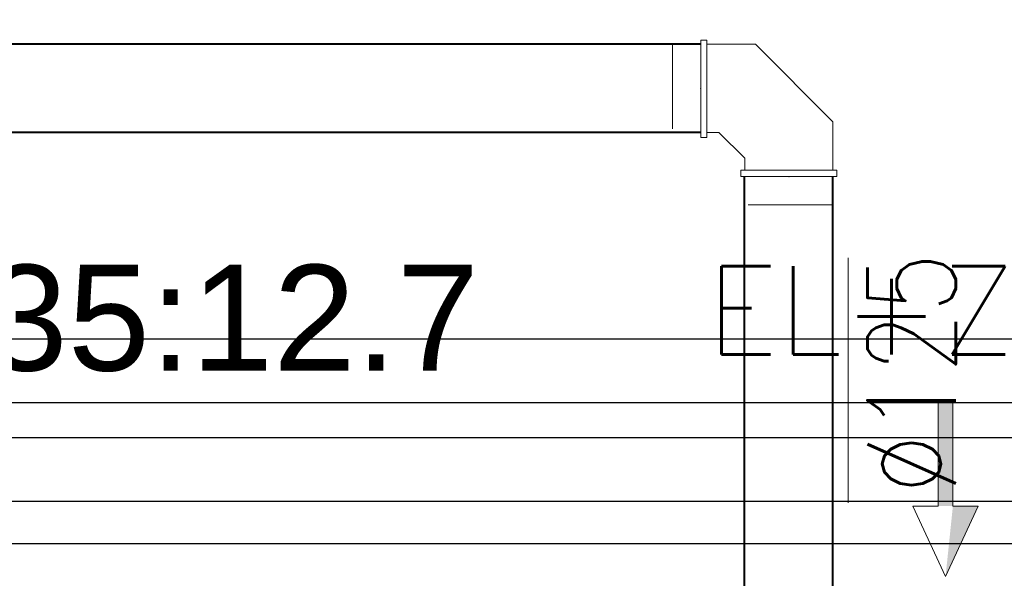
# Model space of a CAD drawing. Header units: millimetres. Extents: x -367720 to -162733, y 309172 to 337444.
# Tile 58 of 256: x -353477 to -352082, y 316370 to 317162. Entities that reach past the tile are written whole.
import ezdxf
from ezdxf.enums import TextEntityAlignment as Align

# ---------------------------------------------------------------- set-up
doc = ezdxf.new("R2010")
doc.units = ezdxf.units.MM
doc.header["$LTSCALE"] = 10
doc.header["$MEASUREMENT"] = 0
doc.linetypes.add('ACAD_ISO03W100', pattern=[30, 12, -18])
doc.layers.get('0').update_dxf_attribs({"color": 255, "lineweight": 13})
doc.layers.add('LATS_PIPE_REFRIGERANT', color=3, linetype='Continuous')
for name, color, linetype, lineweight in [('LATS_PIPE_REFRIGERANT_INDEX', 1, 'Continuous', 0), ('VZ1', 6, 'Continuous', 18), ('vzt-popis', 81, 'Continuous', 20), ('vzt-profese', 241, 'Continuous', 15), ('vzt-přívod', 2, 'Continuous', 40), ('vzt-spiro', 50, 'Continuous', 5), ('vzt-čárkkovaná', 50, 'ACAD_ISO03W100', 9)]:
    doc.layers.add(name, color=color, linetype=linetype, lineweight=lineweight)
doc.styles.add('LATS_ANNO', font='arial.ttf')
doc.styles.add('PITSIMP8', font='pitsimp8')
doc.styles.add('ROMANS', font='ROMANS.shx', dxfattribs={"height": 80})

# ---------------------------------------------------------------- blocks, each defined once
blk = doc.blocks.new('2dluk097')
at = {"color": 0, "linetype": 'ByBlock'}
for p, q in [((-0.0519, 0.5), (-0.0519, -0.1)), ((-0.0519, 0.5), (0.0519, 0.5)), ((0.0519, 0.5), (0.0519, -0.1))]:
    blk.add_line(p, q, dxfattribs=at)
for p, q in [((-0.0519, -0.1), (-0.2309, -0.1)), ((0, -0.5), (-0.2309, -0.1)), ((0, -0.5), (0.2309, -0.1)), ((0.0519, -0.1), (0.2309, -0.1))]:
    blk.add_line(p, q)
for points in [[(-0.0519, 0.5), (0.0519, 0.5), (-0.0519, -0.1), (0.0519, -0.1)], [(-0.2309, -0.1), (0, -0.5), (0.0519, -0.1), (-0.0519, -0.1)], [(-0.0519, -0.1), (0.2309, -0.1), (0, -0.5), (-0.0519, -0.1)]]:
    blk.add_solid(points)
at = {"linetype": 'ByBlock', "style": 'PITSIMP8', "flags": 9}
for tag, p in [('RAUM/GRUPPE', (-0.0579, 0.1606)), ('BEZEICHNUNG', (-0.0579, 0.1806)), ('POS.NR.G-LV', (-0.0579, 0.1406)), ('FABRIKAT', (-0.0579, 0.1206)), ('KENNUNG', (-0.0579, 0.0806)), ('LEISTUNG', (-0.0579, 0.0606)), ('TYP', (-0.0579, 0.1006)), ('VOLUMENSTROM', (-0.0579, 0.0406)), ('DRUCK/-STUFE', (-0.0579, 0.0206)), ('ANSCHLUSS', (-0.0579, 0.0006)), ('TEMPERATUR', (-0.0579, -0.0594)), ('GROESSE', (-0.0579, -0.0194)), ('DN', (-0.0579, -0.0394)), ('SCHUTZART', (-0.0579, -0.0994)), ('DREHZAHL', (-0.0579, -0.0794)), ('SPANNUNG/FREQUENZ', (-0.0579, -0.1194)), ('GEWICHT', (-0.0579, -0.1394)), ('FREI', (-0.0579, -0.1594)), ('FREI', (-0.0579, -0.1794)), ('FREI', (-0.0579, -0.1994))]:
    blk.add_attdef(tag, text='', height=0.01, dxfattribs=at).set_placement(p, align=Align.MIDDLE)
blk = doc.blocks.new('A$C44164CF6')
at = {"layer": 'LATS_PIPE_REFRIGERANT', "ltscale": 5}
for p, q in [((-1347.4, -2210.3), (8037.4, -2210.3)), ((-1580.8, -2350.3), (10047.4, -2350.3)), ((-1707.8, -2440.3), (7887.4, -2440.3)), ((-2062.9, -2500.3), (3787.4, -2500.3))]:
    blk.add_line(p, q, dxfattribs=at)
blk.add_lwpolyline([(-1474.4, -1060.5), (-1474.4, -2300.3), (10137.4, -2300.3), (10137.4, -2750.3), (10376.6, -2750.3), (10376.6, -2633.2)], dxfattribs=at)
at = {"layer": 'LATS_PIPE_REFRIGERANT_INDEX', "ltscale": 5}
blk.add_lwpolyline([(1509.8, -2732.7, 33.3, 33.3, 1), (1509.8, -2766, 33.3, 33.3, 1), (1509.8, -2732.7, 0, 0, 0), (1509.8, -2249.4, 0, 0, 0)], format="xyseb", dxfattribs=at)
at = {"layer": 'vzt-profese', "xscale": -200, "yscale": 250, "zscale": 160}
blk.add_blockref('2dluk097', (2617.4, -2422.2), dxfattribs=at)
at = {"layer": 'LATS_PIPE_REFRIGERANT_INDEX', "color": 7, "style": 'LATS_ANNO'}
blk.add_text('6.35:12.7', height=150, dxfattribs=at).set_placement((1519.5, -2180.3), align=Align.MIDDLE_CENTER)
at = {"layer": 'VZ1', "extrusion": (0, -1, -1.22461e-16), "style": 'ROMANS', "width": 0.8, "flags": 1}
for tag, p in [('MATERIAL', (-2269.1, 3112.5, -14812.2)), ('PRIRUBA', (-2269.1, 3112.5, -14812.2)), ('PRUTOK', (-2269.1, 3112.5, -14812.2)), ('PLOCHA', (-2269.1, 3112.5, -14812.2)), ('OBVOD', (-2269.1, 3112.5, -14812.2)), ('NAZEV', (-2269.1, 3112.5, -14812.2)), ('USEK', (-2269.1, 3112.5, -14812.2)), ('KOTA', (-2269.1, 3112.5, -14812.2)), ('TVAR', (-2269.1, 3112.5, -14812.2)), ('NB2', (-2269.1, 3112.5, -14812.2)), ('NB1', (-2269.1, 3112.5, -14812.2)), ('POS', (-2269.1, 3112.5, -14812.2)), ('DB', (-2269.1, 3112.5, -14812.2)), ('DA', (-2269.1, 3112.5, -14812.2)), ('B2', (-2269.1, 3112.5, -14812.2)), ('A2', (-2269.1, 3112.5, -14812.2)), ('B1', (-2269.1, 3112.5, -14812.2)), ('A1', (-2269.1, 3112.5, -14812.2)), ('LT', (-2269.1, 3112.5, -14812.2)), ('MATERIAL', (99885.3, 3112.5, -14812.2)), ('PRIRUBA', (99885.3, 3112.5, -14812.2)), ('PRUTOK', (99885.3, 3112.5, -14812.2)), ('PLOCHA', (99885.3, 3112.5, -14812.2)), ('OBVOD', (99885.3, 3112.5, -14812.2)), ('NAZEV', (99885.3, 3112.5, -14812.2)), ('USEK', (99885.3, 3112.5, -14812.2)), ('KOTA', (99885.3, 3112.5, -14812.2)), ('TVAR', (99885.3, 3112.5, -14812.2)), ('NB2', (99885.3, 3112.5, -14812.2)), ('NB1', (99885.3, 3112.5, -14812.2)), ('POS', (99885.3, 3112.5, -14812.2)), ('DB', (99885.3, 3112.5, -14812.2)), ('DA', (99885.3, 3112.5, -14812.2)), ('B2', (99885.3, 3112.5, -14812.2)), ('B1', (99885.3, 3112.5, -14812.2)), ('LT', (99885.3, 3112.5, -14812.2)), ('A2', (99885.3, 3112.5, -14812.2)), ('A1', (99885.3, 3112.5, -14812.2))]:
    blk.add_attdef(tag, p, '', height=1, rotation=180, dxfattribs=at)
at = {"layer": 'VZ1', "extrusion": (1.22461e-16, 1, 4.44089e-16), "style": 'ROMANS', "width": 0.8, "flags": 1}
for tag, p in [('MATERIAL', (2269.1, 2852.5, 14812.2)), ('PRIRUBA', (2269.1, 2852.5, 14812.2)), ('IZOLACE', (2269.1, 2852.5, 14812.2)), ('PRUTOK', (2269.1, 2852.5, 14812.2)), ('PLOCHA', (2269.1, 2852.5, 14812.2)), ('NASTCE', (2269.1, 2852.5, 14812.2)), ('OBVOD', (2269.1, 2852.5, 14812.2)), ('NAZEV', (2269.1, 2852.5, 14812.2)), ('USEK', (2269.1, 2852.5, 14812.2)), ('KOTA', (2269.1, 2852.5, 14812.2)), ('TVAR', (2269.1, 2852.5, 14812.2)), ('NB2', (2269.1, 2852.5, 14812.2)), ('NB1', (2269.1, 2852.5, 14812.2)), ('POS', (2269.1, 2852.5, 14812.2)), ('VS', (2269.1, 2852.5, 14812.2)), ('B1', (2269.1, 2852.5, 14812.2)), ('A1', (2269.1, 2852.5, 14812.2)), ('LT', (2269.1, 2852.5, 14812.2)), ('MATERIAL', (-99885.3, 2852.5, 14812.2)), ('PRIRUBA', (-99885.3, 2852.5, 14812.2)), ('IZOLACE', (-99885.3, 2852.5, 14812.2)), ('PRUTOK', (-99885.3, 2852.5, 14812.2)), ('PLOCHA', (-99885.3, 2852.5, 14812.2)), ('NASTCE', (-99885.3, 2852.5, 14812.2)), ('OBVOD', (-99885.3, 2852.5, 14812.2)), ('NAZEV', (-99885.3, 2852.5, 14812.2)), ('USEK', (-99885.3, 2852.5, 14812.2)), ('KOTA', (-99885.3, 2852.5, 14812.2)), ('TVAR', (-99885.3, 2852.5, 14812.2)), ('NB2', (-99885.3, 2852.5, 14812.2)), ('NB1', (-99885.3, 2852.5, 14812.2)), ('POS', (-99885.3, 2852.5, 14812.2)), ('B1', (-99885.3, 2852.5, 14812.2)), ('VS', (-99885.3, 2852.5, 14812.2)), ('LT', (-99885.3, 2852.5, 14812.2)), ('A1', (-99885.3, 2852.5, 14812.2))]:
    blk.add_attdef(tag, p, '', height=1, dxfattribs=at)
at = {"layer": 'vzt-profese', "style": 'ROMANS'}
blk.add_text('EL+ZTI', height=125, rotation=0, dxfattribs=at).set_placement((2278.4, -2232.2))
blk = doc.blocks.new('A$C6A4048C4')
at = {"layer": 'vzt-spiro'}
for p, q in [((-48.9, 130.5), (-48.9, -5.2)), ((-40, 130.5), (-48.9, 130.5)), ((-40, 125.5), (-40, 130.5)), ((-40, 125.5), (-40, -5.2)), ((-40, -5.2), (-48.9, -5.2)), ((-233.3, -53.5), (-95.4, -53.5)), ((-233.3, -53.5), (-233.3, -62.1)), ((-95.4, -53.5), (-95.4, -62.1)), ((-233.3, -62.1), (-95.4, -62.1))]:
    blk.add_line(p, q, dxfattribs=at)
for points in [[(-48.9, 125.2), (-117.7, 125.2), (-227.5, 15.3), (-227.5, -53.5)], [(-48.9, 0.2), (-65.9, 0.2), (-102.5, -36.5), (-102.5, -53.5)]]:
    blk.add_lwpolyline(points, dxfattribs=at)
for p in [(-40, 62.7), (-165, -62.3)]:
    blk.add_point(p, dxfattribs=at)
at = {"layer": 'vzt-čárkkovaná'}
for p, q in [((0, 125.2), (-40, 125.2)), ((0, 125.2), (0, 0)), ((0, 0), (-40, 0)), ((-227.5, -102.3), (-227.5, -62.1)), ((-102.3, -102.3), (-102.3, -62.1)), ((-227.5, -102.3), (-102.5, -102.3))]:
    blk.add_line(p, q, dxfattribs=at)
blk = doc.blocks.new('A$C44067DDB')
at = {"layer": 'vzt-popis'}
blk.add_line((12979.2494, 4204.7958), (12979.2494, 3857.1768), dxfattribs=at)
at = {"layer": 'vzt-přívod'}
for p, q in [((12770.5502, 4507.3146), (6099.3549, 4507.3146)), ((12770.5502, 4507.3146), (6099.3549, 4507.3146)), ((12770.5502, 4382.3146), (11565.0165, 4382.3146)), ((12770.5502, 4382.3146), (11565.0165, 4382.3146)), ((12832.6861, 2943), (12832.6861, 4319.8146)), ((12957.8423, 2943), (12957.8423, 4319.8146))]:
    blk.add_line(p, q, dxfattribs=at)
at = {"layer": 'vzt-přívod', "lineweight": 30, "rotation": 270}
blk.add_blockref('A$C6A4048C4', (12832.6861, 4279.8146), dxfattribs=at)
at = {"layer": 'VZ1', "extrusion": (1.04009e-13, 1, -4.87544e-15), "style": 'ROMANS', "width": 0.8, "flags": 1}
for tag in ['KOTA', 'USEK', 'TVAR', 'POS', 'NB2', 'NB1', 'VS', 'LT', 'D']:
    blk.add_attdef(tag, (-111318.983, 5039.0799, 11669.1415), '', height=1, dxfattribs=at)
at = {"layer": 'VZ1', "extrusion": (1, -3.06152e-16, 0), "style": 'ROMANS', "width": 0.8, "flags": 1}
for tag in ['NB2', 'NB1', 'PRUTOK', 'USEK', 'KOTA', 'NAZEV', 'PRIRUBA2', 'POS', 'MATERIAL', 'PRUMER', 'PLOCHA', 'LT', 'UHEL', 'R', 'D', 'TVAR']:
    blk.add_attdef(tag, (11669.1415, 5039.0799, 111318.983), '', height=1, rotation=90, dxfattribs=at)
at = {"layer": 'VZ1', "extrusion": (-2.71917e-32, 1, -4.44089e-16), "style": 'ROMANS', "width": 0.8, "flags": 1}
for tag, p in [('MATERIAL', (-177204.9859, 2943.2966, 11491.6104)), ('PRIRUBA', (-177204.9859, 2943.2966, 11491.6104)), ('PRUTOK', (-177204.9859, 2943.2966, 11491.6104)), ('PLOCHA', (-177204.9859, 2943.2966, 11491.6104)), ('OBVOD', (-177204.9859, 2943.2966, 11491.6104)), ('NAZEV', (-177204.9859, 2943.2966, 11491.6104)), ('KOTA', (-177204.9859, 2943.2966, 11491.6104)), ('USEK', (-177204.9859, 2943.2966, 11491.6104)), ('TVAR', (-177204.9859, 2943.2966, 11491.6104)), ('NBN', (-177204.9859, 2943.2966, 11491.6104)), ('POS', (-177204.9859, 2943.2966, 11491.6104)), ('NB3', (-177204.9859, 2943.2966, 11491.6104)), ('VS', (-177204.9859, 2943.2966, 11491.6104)), ('LT', (-177204.9859, 2943.2966, 11491.6104)), ('B', (-177204.9859, 2943.2966, 11491.6104)), ('R', (-177204.9859, 2943.2966, 11491.6104)), ('A', (-177204.9859, 2943.2966, 11491.6104)), ('MATERIAL', (-11332.888, 6131.7212, 9501.275)), ('MATERIAL', (-11332.9671, 2943.2966, 9501.275)), ('PRIRUBA', (-11332.888, 6131.7212, 9501.275)), ('PRIRUBA', (-11332.9671, 2943.2966, 9501.275)), ('PRUTOK', (-11332.888, 6131.7212, 9501.275)), ('PRUTOK', (-11332.9671, 2943.2966, 9501.275)), ('PLOCHA', (-11332.888, 6131.7212, 9501.275)), ('PLOCHA', (-11332.9671, 2943.2966, 9501.275)), ('OBVOD', (-11332.888, 6131.7212, 9501.275)), ('OBVOD', (-11332.9671, 2943.2966, 9501.275)), ('NAZEV', (-11332.888, 6131.7212, 9501.275)), ('NAZEV', (-11332.9671, 2943.2966, 9501.275)), ('KOTA', (-11332.888, 6131.7212, 9501.275)), ('USEK', (-11332.888, 6131.7212, 9501.275)), ('KOTA', (-11332.9671, 2943.2966, 9501.275)), ('USEK', (-11332.9671, 2943.2966, 9501.275)), ('TVAR', (-11332.888, 6131.7212, 9501.275)), ('TVAR', (-11332.9671, 2943.2966, 9501.275)), ('NBN', (-11332.888, 6131.7212, 9501.275)), ('NBN', (-11332.9671, 2943.2966, 9501.275)), ('POS', (-11332.888, 6131.7212, 9501.275)), ('NB3', (-11332.888, 6131.7212, 9501.275)), ('POS', (-11332.9671, 2943.2966, 9501.275)), ('NB3', (-11332.9671, 2943.2966, 9501.275)), ('VS', (-11332.888, 6131.7212, 9501.275)), ('LT', (-11332.888, 6131.7212, 9501.275)), ('VS', (-11332.9671, 2943.2966, 9501.275)), ('LT', (-11332.9671, 2943.2966, 9501.275)), ('B', (-11332.888, 6131.7212, 9501.275)), ('R', (-11332.888, 6131.7212, 9501.275)), ('A', (-11332.888, 6131.7212, 9501.275)), ('B', (-11332.9671, 2943.2966, 9501.275)), ('R', (-11332.9671, 2943.2966, 9501.275)), ('A', (-11332.9671, 2943.2966, 9501.275)), ('MATERIAL', (-109446.9123, 2943.2966, 9501.275)), ('PRIRUBA', (-109446.9123, 2943.2966, 9501.275)), ('PRUTOK', (-109446.9123, 2943.2966, 9501.275)), ('PLOCHA', (-109446.9123, 2943.2966, 9501.275)), ('OBVOD', (-109446.9123, 2943.2966, 9501.275)), ('NAZEV', (-109446.9123, 2943.2966, 9501.275)), ('KOTA', (-109446.9123, 2943.2966, 9501.275)), ('USEK', (-109446.9123, 2943.2966, 9501.275)), ('TVAR', (-109446.9123, 2943.2966, 9501.275)), ('NBN', (-109446.9123, 2943.2966, 9501.275)), ('POS', (-109446.9123, 2943.2966, 9501.275)), ('NB3', (-109446.9123, 2943.2966, 9501.275)), ('VS', (-109446.9123, 2943.2966, 9501.275)), ('LT', (-109446.9123, 2943.2966, 9501.275)), ('B', (-109446.9123, 2943.2966, 9501.275)), ('R', (-109446.9123, 2943.2966, 9501.275)), ('A', (-109446.9123, 2943.2966, 9501.275))]:
    blk.add_attdef(tag, p, '', height=1, dxfattribs=at)
at = {"layer": 'VZ1', "extrusion": (-1, 0, 0), "style": 'ROMANS', "width": 0.8, "flags": 1}
for tag, p in [('NB3', (-11312.8354, 2943.2966, -178642.0188)), ('PRUTOK', (-11312.8354, 2943.2966, -178642.0188)), ('USEK', (-11312.8354, 2943.2966, -178642.0188)), ('VS', (-11312.8354, 2943.2966, -178642.0188)), ('NAZEV', (-11312.8354, 2943.2966, -178642.0188)), ('KOTA', (-11312.8354, 2943.2966, -178642.0188)), ('POS', (-11312.8354, 2943.2966, -178642.0188)), ('MATERIAL', (-11312.8354, 2943.2966, -178642.0188)), ('PRIRUBA', (-11312.8354, 2943.2966, -178642.0188)), ('PLOCHA', (-11312.8354, 2943.2966, -178642.0188)), ('OBVOD', (-11312.8354, 2943.2966, -178642.0188)), ('R', (-11312.8354, 2943.2966, -178642.0188)), ('LT', (-11312.8354, 2943.2966, -178642.0188)), ('B', (-11312.8354, 2943.2966, -178642.0188)), ('A', (-11312.8354, 2943.2966, -178642.0188)), ('TVAR', (-11312.8354, 2943.2966, -178642.0188)), ('NB3', (-9322.5, 6131.7212, -12769.9209)), ('PRUTOK', (-9322.5, 6131.7212, -12769.9209)), ('USEK', (-9322.5, 6131.7212, -12769.9209)), ('VS', (-9322.5, 6131.7212, -12769.9209)), ('NAZEV', (-9322.5, 6131.7212, -12769.9209)), ('KOTA', (-9322.5, 6131.7212, -12769.9209)), ('POS', (-9322.5, 6131.7212, -12769.9209)), ('MATERIAL', (-9322.5, 6131.7212, -12769.9209)), ('PRIRUBA', (-9322.5, 6131.7212, -12769.9209)), ('PLOCHA', (-9322.5, 6131.7212, -12769.9209)), ('OBVOD', (-9322.5, 6131.7212, -12769.9209)), ('R', (-9322.5, 6131.7212, -12769.9209)), ('LT', (-9322.5, 6131.7212, -12769.9209)), ('B', (-9322.5, 6131.7212, -12769.9209)), ('A', (-9322.5, 6131.7212, -12769.9209)), ('TVAR', (-9322.5, 6131.7212, -12769.9209)), ('NB3', (-9322.5, 2943.2966, -12770)), ('PRUTOK', (-9322.5, 2943.2966, -12770)), ('USEK', (-9322.5, 2943.2966, -12770)), ('VS', (-9322.5, 2943.2966, -12770)), ('NAZEV', (-9322.5, 2943.2966, -12770)), ('KOTA', (-9322.5, 2943.2966, -12770)), ('POS', (-9322.5, 2943.2966, -12770)), ('MATERIAL', (-9322.5, 2943.2966, -12770)), ('PRIRUBA', (-9322.5, 2943.2966, -12770)), ('PLOCHA', (-9322.5, 2943.2966, -12770)), ('OBVOD', (-9322.5, 2943.2966, -12770)), ('R', (-9322.5, 2943.2966, -12770)), ('LT', (-9322.5, 2943.2966, -12770)), ('B', (-9322.5, 2943.2966, -12770)), ('A', (-9322.5, 2943.2966, -12770)), ('TVAR', (-9322.5, 2943.2966, -12770)), ('NB3', (-9322.5, 2943.2966, -110883.9452)), ('PRUTOK', (-9322.5, 2943.2966, -110883.9452)), ('USEK', (-9322.5, 2943.2966, -110883.9452)), ('VS', (-9322.5, 2943.2966, -110883.9452)), ('NAZEV', (-9322.5, 2943.2966, -110883.9452)), ('KOTA', (-9322.5, 2943.2966, -110883.9452)), ('POS', (-9322.5, 2943.2966, -110883.9452)), ('MATERIAL', (-9322.5, 2943.2966, -110883.9452)), ('PRIRUBA', (-9322.5, 2943.2966, -110883.9452)), ('PLOCHA', (-9322.5, 2943.2966, -110883.9452)), ('OBVOD', (-9322.5, 2943.2966, -110883.9452)), ('R', (-9322.5, 2943.2966, -110883.9452)), ('LT', (-9322.5, 2943.2966, -110883.9452)), ('B', (-9322.5, 2943.2966, -110883.9452)), ('A', (-9322.5, 2943.2966, -110883.9452)), ('TVAR', (-9322.5, 2943.2966, -110883.9452))]:
    blk.add_attdef(tag, p, '', height=1, rotation=270, dxfattribs=at)
at = {"layer": 'VZ1', "extrusion": (1, -2.32324e-14, 0), "style": 'ROMANS', "width": 0.8, "flags": 1}
for tag in ['NB2', 'NB1', 'PRUTOK', 'USEK', 'KOTA', 'NAZEV', 'PRIRUBA2', 'POS', 'MATERIAL', 'PRUMER', 'PLOCHA', 'LT', 'UHEL', 'R', 'D', 'TVAR']:
    blk.add_attdef(tag, (11224.1742, 2147.9426, 13745.0379), '', height=1, rotation=270, dxfattribs=at)
at = {"layer": 'VZ1', "extrusion": (-1.83691e-16, -1, 0), "style": 'ROMANS', "width": 0.8, "flags": 1}
for tag in ['POZNAMKA', 'NB2', 'NB1', 'DATA-HODNOTA', 'DATA-KLIC', 'PRUTOK', 'USEK', 'DRUHTLUM', 'ZETA', 'PR', 'TYP', 'NAZEV', 'POS', 'VETA']:
    blk.add_attdef(tag, (111863.9472, 3000, -10940.785), '', height=1, dxfattribs=at)
at = {"layer": 'VZ1', "extrusion": (0, 1, -1.26974e-15), "style": 'ROMANS', "width": 0.8, "flags": 1}
for tag in ['PRIRUBA2', 'MATERIAL', 'PRUMER', 'IZOLACE', 'PRUTOK', 'PLOCHA', 'NASTCE', 'NAZEV', 'KOTA', 'USEK', 'TVAR', 'POS', 'NB2', 'NB1', 'VS', 'LT', 'D']:
    blk.add_attdef(tag, (-111858.983, 2389.3275, 10075), '', height=1, dxfattribs=at)
at = {"layer": 'VZ1', "style": 'ROMANS', "width": 0.8, "flags": 1}
for tag in ['VS', 'OBVOD', 'USEK', 'IZOLACE', 'NASTCE', 'PRUTOK', 'KOTA', 'POS', 'PRIRUBA', 'PLOCHA', 'A1', 'TVAR', 'NB2', 'NB1', 'NAZEV', 'MATERIAL', 'LT', 'B1']:
    blk.add_attdef(tag, (12740, 9530), '', height=1, rotation=270, dxfattribs=at)
at = {"layer": 'VZ1', "extrusion": (0, -1, 0), "style": 'ROMANS', "width": 0.8, "flags": 1}
for tag, p in [('NBN', (179201.405, 2639.0523, -9490.3354)), ('NB3', (179201.405, 2639.0523, -9490.3354)), ('PRUTOK', (179201.405, 2639.0523, -9490.3354)), ('USEK', (179201.405, 2639.0523, -9490.3354)), ('VS', (179201.405, 2639.0523, -9490.3354)), ('NAZEV', (179201.405, 2639.0523, -9490.3354)), ('KOTA', (179201.405, 2639.0523, -9490.3354)), ('POS', (179201.405, 2639.0523, -9490.3354)), ('MATERIAL', (179201.405, 2639.0523, -9490.3354)), ('PRIRUBA', (179201.405, 2639.0523, -9490.3354)), ('PLOCHA', (179201.405, 2639.0523, -9490.3354)), ('OBVOD', (179201.405, 2639.0523, -9490.3354)), ('R', (179201.405, 2639.0523, -9490.3354)), ('LT', (179201.405, 2639.0523, -9490.3354)), ('B', (179201.405, 2639.0523, -9490.3354)), ('A', (179201.405, 2639.0523, -9490.3354)), ('TVAR', (179201.405, 2639.0523, -9490.3354)), ('NBN', (13329.3863, 2639.0523, -7500)), ('NB3', (13329.3863, 2639.0523, -7500)), ('PRUTOK', (13329.3863, 2639.0523, -7500)), ('USEK', (13329.3863, 2639.0523, -7500)), ('VS', (13329.3863, 2639.0523, -7500)), ('NAZEV', (13329.3863, 2639.0523, -7500)), ('KOTA', (13329.3863, 2639.0523, -7500)), ('POS', (13329.3863, 2639.0523, -7500)), ('MATERIAL', (13329.3863, 2639.0523, -7500)), ('PRIRUBA', (13329.3863, 2639.0523, -7500)), ('PLOCHA', (13329.3863, 2639.0523, -7500)), ('OBVOD', (13329.3863, 2639.0523, -7500)), ('R', (13329.3863, 2639.0523, -7500)), ('LT', (13329.3863, 2639.0523, -7500)), ('B', (13329.3863, 2639.0523, -7500)), ('A', (13329.3863, 2639.0523, -7500)), ('TVAR', (13329.3863, 2639.0523, -7500)), ('TVAR', (111443.3315, 2639.0523, -7500)), ('A', (111443.3315, 2639.0523, -7500)), ('B', (111443.3315, 2639.0523, -7500)), ('LT', (111443.3315, 2639.0523, -7500)), ('R', (111443.3315, 2639.0523, -7500)), ('OBVOD', (111443.3315, 2639.0523, -7500)), ('PLOCHA', (111443.3315, 2639.0523, -7500)), ('PRIRUBA', (111443.3315, 2639.0523, -7500)), ('MATERIAL', (111443.3315, 2639.0523, -7500)), ('POS', (111443.3315, 2639.0523, -7500)), ('KOTA', (111443.3315, 2639.0523, -7500)), ('NAZEV', (111443.3315, 2639.0523, -7500)), ('VS', (111443.3315, 2639.0523, -7500)), ('USEK', (111443.3315, 2639.0523, -7500)), ('PRUTOK', (111443.3315, 2639.0523, -7500)), ('NB3', (111443.3315, 2639.0523, -7500)), ('NBN', (111443.3315, 2639.0523, -7500)), ('NBN', (111443.3315, 2639.0523, -7500)), ('NB3', (111443.3315, 2639.0523, -7500)), ('PRUTOK', (111443.3315, 2639.0523, -7500)), ('USEK', (111443.3315, 2639.0523, -7500)), ('VS', (111443.3315, 2639.0523, -7500)), ('NAZEV', (111443.3315, 2639.0523, -7500)), ('KOTA', (111443.3315, 2639.0523, -7500)), ('POS', (111443.3315, 2639.0523, -7500)), ('MATERIAL', (111443.3315, 2639.0523, -7500)), ('PRIRUBA', (111443.3315, 2639.0523, -7500)), ('PLOCHA', (111443.3315, 2639.0523, -7500)), ('OBVOD', (111443.3315, 2639.0523, -7500)), ('R', (111443.3315, 2639.0523, -7500)), ('LT', (111443.3315, 2639.0523, -7500)), ('B', (111443.3315, 2639.0523, -7500)), ('A', (111443.3315, 2639.0523, -7500)), ('TVAR', (111443.3315, 2639.0523, -7500))]:
    blk.add_attdef(tag, p, '', height=1, rotation=90, dxfattribs=at)
at = {"layer": 'VZ1', "extrusion": (2.83287e-14, -1, 0), "style": 'ROMANS', "width": 0.8, "flags": 1}
for tag, p in [('IZOLACE', (4619.6938, 3000, -5099.5832)), ('NASTCE', (4619.6938, 3000, -5099.5832)), ('NB2', (4619.6938, 3000, -5099.5832)), ('NB1', (4619.6938, 3000, -5099.5832)), ('VS', (4619.6938, 3000, -5099.5832)), ('PRUTOK', (4619.6938, 3000, -5099.5832)), ('USEK', (4619.6938, 3000, -5099.5832)), ('KOTA', (4619.6938, 3000, -5099.5832)), ('NAZEV', (4619.6938, 3000, -5099.5832)), ('PRIRUBA2', (4619.6938, 3000, -5099.5832)), ('POS', (4619.6938, 3000, -5099.5832)), ('MATERIAL', (4619.6938, 3000, -5099.5832)), ('PRUMER', (4619.6938, 3000, -5099.5832)), ('PLOCHA', (4619.6938, 3000, -5099.5832)), ('LT', (4619.6938, 3000, -5099.5832)), ('D', (4619.6938, 3000, -5099.5832)), ('TVAR', (4619.6938, 3000, -5099.5832)), ('IZOLACE', (102733.639, 3000, -4512.6709)), ('NASTCE', (102733.639, 3000, -4512.6709)), ('NB2', (102733.639, 3000, -4512.6709)), ('NB1', (102733.639, 3000, -4512.6709)), ('VS', (102733.639, 3000, -4512.6709)), ('PRUTOK', (102733.639, 3000, -4512.6709)), ('USEK', (102733.639, 3000, -4512.6709)), ('KOTA', (102733.639, 3000, -4512.6709)), ('NAZEV', (102733.639, 3000, -4512.6709)), ('PRIRUBA2', (102733.639, 3000, -4512.6709)), ('POS', (102733.639, 3000, -4512.6709)), ('MATERIAL', (102733.639, 3000, -4512.6709)), ('PRUMER', (102733.639, 3000, -4512.6709)), ('PLOCHA', (102733.639, 3000, -4512.6709)), ('LT', (102733.639, 3000, -4512.6709)), ('D', (102733.639, 3000, -4512.6709)), ('TVAR', (102733.639, 3000, -4512.6709))]:
    blk.add_attdef(tag, p, '', height=1, dxfattribs=at)
at = {"layer": 'vzt-popis', "style": 'ROMANS', "width": 0.8}
blk.add_text('%%C125', height=125, rotation=90, dxfattribs=at).set_placement((13069.2494, 4040.9863), align=Align.MIDDLE_CENTER)
at = {"layer": 'vzt-přívod', "lineweight": 30, "extrusion": (-1, 0, 0), "style": 'ROMANS', "width": 0.8, "flags": 1}
for p in [(-11312.8354, 2943.2966, -178642.0188), (-9322.5, 6131.7212, -12769.9209), (-9322.5, 2943.2966, -12770), (-9322.5, 2943.2966, -110883.9452)]:
    blk.add_attdef('NBN', p, '', height=1, rotation=270, dxfattribs=at)
at = {"layer": 'vzt-přívod', "lineweight": 30, "extrusion": (0.707107, 0.707107, 0), "style": 'ROMANS', "width": 0.8, "flags": 1}
for tag, p in [('PRIRUBA2', (-1079.1254, 2936.5022, 15975.6328)), ('MATERIAL', (-1079.1254, 2936.5022, 15975.6328)), ('PRUMER', (-1079.1254, 2936.5022, 15975.6328)), ('IZOLACE', (-1079.1254, 2936.5022, 15975.6328)), ('PRUTOK', (-1079.1254, 2936.5022, 15975.6328)), ('PLOCHA', (-1079.1254, 2936.5022, 15975.6328)), ('NASTCE', (-1079.1254, 2936.5022, 15975.6328)), ('NAZEV', (-1079.1254, 2936.5022, 15975.6328)), ('KOTA', (-1079.1254, 2936.5022, 15975.6328)), ('USEK', (-1079.1254, 2936.5022, 15975.6328)), ('TVAR', (-1079.1254, 2936.5022, 15975.6328)), ('POS', (-1079.1254, 2936.5022, 15975.6328)), ('NB2', (-1079.1254, 2936.5022, 15975.6328)), ('NB1', (-1079.1254, 2936.5022, 15975.6328)), ('VS', (-1079.1254, 2936.5022, 15975.6328)), ('LT', (-1079.1254, 2936.5022, 15975.6328)), ('D', (-1079.1254, 2936.5022, 15975.6328)), ('PRIRUBA2', (-70456.1614, 2936.5022, 85352.6688)), ('MATERIAL', (-70456.1614, 2936.5022, 85352.6688)), ('PRUMER', (-70456.1614, 2936.5022, 85352.6688)), ('IZOLACE', (-70456.1614, 2936.5022, 85352.6688)), ('PRUTOK', (-70456.1614, 2936.5022, 85352.6688)), ('PLOCHA', (-70456.1614, 2936.5022, 85352.6688)), ('NASTCE', (-70456.1614, 2936.5022, 85352.6688)), ('NAZEV', (-70456.1614, 2936.5022, 85352.6688)), ('KOTA', (-70456.1614, 2936.5022, 85352.6688)), ('USEK', (-70456.1614, 2936.5022, 85352.6688)), ('TVAR', (-70456.1614, 2936.5022, 85352.6688)), ('POS', (-70456.1614, 2936.5022, 85352.6688)), ('NB2', (-70456.1614, 2936.5022, 85352.6688)), ('NB1', (-70456.1614, 2936.5022, 85352.6688)), ('VS', (-70456.1614, 2936.5022, 85352.6688)), ('LT', (-70456.1614, 2936.5022, 85352.6688)), ('D', (-70456.1614, 2936.5022, 85352.6688))]:
    blk.add_attdef(tag, p, '', height=1, dxfattribs=at)
at = {"layer": 'vzt-přívod', "lineweight": 30, "style": 'ROMANS', "width": 0.8, "flags": 1}
for tag, p in [('USEK', (11882.7585, 10460.1981, 2936.5022)), ('UHEL', (11882.7585, 10460.1981, 2936.5022)), ('PRUTOK', (11882.7585, 10460.1981, 2936.5022)), ('KOTA', (11882.7585, 10460.1981, 2936.5022)), ('PRIRUBA2', (11882.7585, 10460.1981, 2936.5022)), ('POS', (11882.7585, 10460.1981, 2936.5022)), ('PRUMER', (11882.7585, 10460.1981, 2936.5022)), ('PLOCHA', (11882.7585, 10460.1981, 2936.5022)), ('TVAR', (11882.7585, 10460.1981, 2936.5022)), ('NB2', (11882.7585, 10460.1981, 2936.5022)), ('NB1', (11882.7585, 10460.1981, 2936.5022)), ('NAZEV', (11882.7585, 10460.1981, 2936.5022)), ('MATERIAL', (11882.7585, 10460.1981, 2936.5022)), ('LT', (11882.7585, 10460.1981, 2936.5022)), ('R', (11882.7585, 10460.1981, 2936.5022)), ('D', (11882.7585, 10460.1981, 2936.5022)), ('USEK', (109996.7036, 10460.1981, 2936.5022)), ('UHEL', (109996.7036, 10460.1981, 2936.5022)), ('PRUTOK', (109996.7036, 10460.1981, 2936.5022)), ('KOTA', (109996.7036, 10460.1981, 2936.5022)), ('PRIRUBA2', (109996.7036, 10460.1981, 2936.5022)), ('POS', (109996.7036, 10460.1981, 2936.5022)), ('PRUMER', (109996.7036, 10460.1981, 2936.5022)), ('PLOCHA', (109996.7036, 10460.1981, 2936.5022)), ('TVAR', (109996.7036, 10460.1981, 2936.5022)), ('NB2', (109996.7036, 10460.1981, 2936.5022)), ('NB1', (109996.7036, 10460.1981, 2936.5022)), ('NAZEV', (109996.7036, 10460.1981, 2936.5022)), ('MATERIAL', (109996.7036, 10460.1981, 2936.5022)), ('LT', (109996.7036, 10460.1981, 2936.5022)), ('R', (109996.7036, 10460.1981, 2936.5022)), ('D', (109996.7036, 10460.1981, 2936.5022))]:
    blk.add_attdef(tag, p, '', height=1, rotation=270, dxfattribs=at)
at = {"layer": 'vzt-přívod', "lineweight": 30, "extrusion": (-1, 0, 1.77636e-15), "style": 'ROMANS', "width": 0.8, "flags": 1}
for tag in ['IZOLACE', 'NASTCE', 'NB2', 'NB1', 'VS', 'PRUTOK', 'USEK', 'KOTA', 'NAZEV', 'POS', 'MATERIAL', 'PRIRUBA', 'PLOCHA', 'OBVOD', 'LT', 'B1', 'A1', 'TVAR']:
    blk.add_attdef(tag, (-9530, 2813.2966, -12620), '', height=1, dxfattribs=at)

msp = doc.modelspace()

# ---------------------------------------------------------------- block references
msp.add_blockref('A$C44164CF6', (-354782.9, 318920.1))

# ---------------------------------------------------------------- next in the draw order: block references
msp.add_blockref('A$C44067DDB', (-365282.9, 312620.1))

doc.saveas('drawing.dxf')
